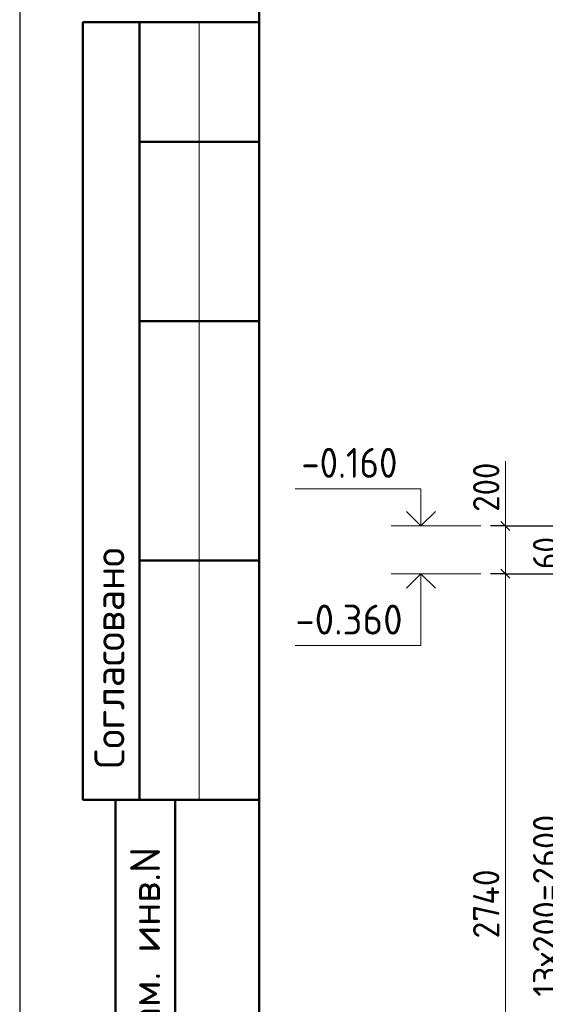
# Model space of a CAD drawing. Header units: millimetres. Extents: x 0 to 50400, y 0 to 35640.
# Tile 2 of 15: x 0 to 5269, y 8751 to 18624. Entities that reach past the tile are written whole.
import ezdxf

# ---------------------------------------------------------------- set-up
doc = ezdxf.new("R2010")
doc.units = ezdxf.units.MM
doc.linetypes.add('______2', pattern=[324, 240, -84.00000000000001])
for name, color, linetype, lineweight in [('Standard', 7, 'Continuous', 25), ('Высотные отметки', 7, 'Continuous', 25), ('ЖБ Стена верхний уровень', 7, 'Continuous', 35), ('Размерная линия_ общее', 7, 'Continuous', 13)]:
    doc.layers.add(name, color=color, linetype=linetype, lineweight=lineweight)
doc.layers.add('Размерная выноска', color=7, linetype='Continuous')
doc.styles.add('ISOCPEUR', font='txt')

msp = doc.modelspace()

# ---------------------------------------------------------------- linework, layer by layer
at = {"layer": 'Standard', "color": 7, "linetype": 'Continuous', "lineweight": 25, "transparency": 33554687}
msp.add_line((2399.999999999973, 35040), (2400, 1269.933597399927), dxfattribs=at)
at = {"layer": 'Standard', "color": 7, "linetype": 'Continuous', "lineweight": 50, "transparency": 33554687}
for p, q in [((7.454260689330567, 18600), (-5.525180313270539e-10, 18600)), ((2400, 18600), (632.2000943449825, 18600)), ((632.2000943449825, 18600), (632.2000943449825, 10799.99999999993)), ((632.2000943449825, 18600), (632.2000943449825, 10799.99999999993)), ((1199.99999999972, 18600), (1199.99999999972, 10799.99999999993)), ((2400, 17400.00000000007), (1199.99999999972, 17400.00000000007)), ((2400, 15600), (1199.99999999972, 15600)), ((2400, 13200.00000000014), (1199.99999999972, 13200.00000000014)), ((-5.525180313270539e-10, 10799.99999999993), (7.454260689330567, 10799.99999999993)), ((632.2000943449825, 10799.99999999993), (2400, 10799.99999999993)), ((959.9999999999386, 600), (959.9999999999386, 10799.99999999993)), ((959.9999999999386, 600), (959.9999999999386, 10799.99999999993)), ((1559.9999999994, 600), (1559.9999999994, 10799.99999999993))]:
    msp.add_line(p, q, dxfattribs=at)
at = {"layer": 'Standard', "color": 7, "linetype": 'Continuous', "lineweight": 13, "transparency": 33554687}
msp.add_line((1799.999999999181, 18600), (1799.999999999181, 10799.99999999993), dxfattribs=at)
at = {"layer": 'Standard', "color": 7, "linetype": 'Continuous', "lineweight": 25, "transparency": 33554687}
msp.add_lwpolyline([(-1.364242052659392e-11, 0), (50400, 0), (50400, 35640), (-1.364242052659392e-11, 35640), (-1.364242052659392e-11, 0)], close=True, dxfattribs=at)
at = {"layer": 'Standard', "color": 7, "linetype": 'Continuous', "lineweight": 50, "transparency": 33554687}
msp.add_lwpolyline([(2399.999999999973, 35040), (49800, 35040), (49800, 600), (2400, 600), (2399.999999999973, 35040)], close=True, dxfattribs=at)
at = {"layer": 'Высотные отметки', "color": 7, "linetype": 'Continuous', "lineweight": 35, "transparency": 33554687}
for p, q in [((4022.84912109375, 13548.59619140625), (3877.4560546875, 13693.99658203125)), ((4022.84912109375, 13548.59619140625), (3877.4560546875, 13693.99658203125)), ((4022.84912109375, 13548.59619140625), (4168.2568359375, 13693.99658203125)), ((4022.84912109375, 13548.59619140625), (4168.2568359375, 13693.99658203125)), ((4022.84912109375, 13068.59619140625), (3877.4560546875, 12923.1884765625)), ((4022.84912109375, 13068.59619140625), (3877.4560546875, 12923.1884765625)), ((4022.84912109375, 13068.59619140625), (4168.2568359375, 12923.1884765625)), ((4022.84912109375, 13068.59619140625), (4168.2568359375, 12923.1884765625))]:
    msp.add_line(p, q, dxfattribs=at)
at = {"layer": 'Высотные отметки', "color": 7, "linetype": 'Continuous', "lineweight": 13, "transparency": 33554687}
for p, q in [((4622.84912109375, 13548.59619140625), (3722.8564453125, 13548.59619140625)), ((4622.84912109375, 13548.59619140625), (3722.8564453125, 13548.59619140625)), ((4622.84912109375, 13068.59619140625), (3722.8564453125, 13068.59619140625)), ((4622.84912109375, 13068.59619140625), (3722.8564453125, 13068.59619140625))]:
    msp.add_line(p, q, dxfattribs=at)
for points in [[(4022.84912109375, 13548.59619140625), (4022.84912109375, 13920.69580078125), (2762.8564453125, 13920.69580078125)], [(4022.84912109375, 13548.59619140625), (4022.84912109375, 13920.69580078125), (2762.8564453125, 13920.69580078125)], [(4022.84912109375, 13068.59619140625), (4022.84912109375, 12348.59619140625), (2762.8564453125, 12348.59619140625)], [(4022.84912109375, 13068.59619140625), (4022.84912109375, 12348.59619140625), (2762.8564453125, 12348.59619140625)]]:
    msp.add_lwpolyline(points, dxfattribs=at)
at = {"layer": 'ЖБ Стена верхний уровень', "color": 253, "linetype": '______2', "lineweight": -3, "true_color": 0xababab, "transparency": 33554687}
msp.add_line((4937.83447265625, 13548.59619140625), (6333.046875, 13548.59619140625), dxfattribs=at)
at = {"layer": 'Размерная выноска', "color": 7, "linetype": 'Continuous', "lineweight": 13, "transparency": 33554687}
msp.add_line((4868.5986328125, 13548.59619140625), (4868.5986328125, 14196.591796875), dxfattribs=at)
at = {"layer": 'Размерная линия_ общее', "color": 7, "linetype": 'Continuous', "lineweight": 13, "transparency": 33554687}
for p, q in [((4868.5986328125, 13548.59619140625), (4868.5986328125, 13638.59619140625)), ((4868.5986328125, 13548.59619140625), (4868.5986328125, 13068.59619140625)), ((4868.5986328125, 13068.59619140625), (4868.5986328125, 6492.59765625))]:
    msp.add_line(p, q, dxfattribs=at)
at = {"layer": 'Размерная линия_ общее', "color": 7, "linetype": 'Continuous', "lineweight": -3, "transparency": 33554687}
for p, q in [((4868.5986328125, 13548.59619140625), (4718.59130859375, 13548.59619140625)), ((4868.5986328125, 13548.59619140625), (5018.5986328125, 13548.59619140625)), ((4868.5986328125, 13548.59619140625), (5901.04248046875, 13548.59619140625)), ((4868.5986328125, 13068.59619140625), (4718.59130859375, 13068.59619140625)), ((4868.5986328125, 13068.59619140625), (5018.5986328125, 13068.59619140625)), ((4868.5986328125, 13068.59619140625), (5901.04248046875, 13068.59619140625))]:
    msp.add_line(p, q, dxfattribs=at)
at = {"layer": 'Размерная линия_ общее', "color": 7, "linetype": 'Continuous', "lineweight": 25, "transparency": 33554687}
for p, q in [((4823.5986328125, 13593.59619140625), (4913.59130859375, 13503.59619140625)), ((4823.5986328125, 13113.59619140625), (4913.59130859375, 13023.59619140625))]:
    msp.add_line(p, q, dxfattribs=at)

# ---------------------------------------------------------------- texts
at = {"layer": 'Standard', "color": 7, "linetype": 'Continuous', "lineweight": 50, "transparency": 33554687, "char_height": 300, "attachment_point": 7, "rotation": 90, "style": 'ISOCPEUR'}
for s, insert, width in [('\\A1;{\\fISOCPEUR|i0|b0;\\H300.000000;\\W1.000000;\\C7;Согласовано}\\P', (1050.000000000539, 11113.75148956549), 2486.250000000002), ('\\A1;{\\fISOCPEUR|i0|b0;\\H300.000000;\\W1.000000;\\C7;Взам. инв.N}\\P', (1407.544338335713, 8083.055718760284), 2290.918367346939)]:
    msp.add_mtext(s, dxfattribs=dict(at, insert=insert, width=width))
at = {"layer": 'Standard', "color": 7, "linetype": 'Continuous', "lineweight": 25, "transparency": 33554687, "char_height": 264.0000057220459, "attachment_point": 7, "rotation": 90.00000250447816, "style": 'ISOCPEUR'}
for s, insert, width in [('\\W0.87;60', (5409.0380859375, 13113.59619140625), 484.7085571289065), ('\\W0.95;13х200=2600', (5409.0380859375, 8827.80029296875), 2103.743324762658)]:
    msp.add_mtext(s, dxfattribs=dict(at, insert=insert, width=width))
at = {"layer": 'Высотные отметки', "color": 7, "linetype": 'Continuous', "lineweight": 25, "transparency": 33554687, "char_height": 300, "attachment_point": 7, "style": 'ISOCPEUR'}
for s, insert, width in [('\\W0.90;-0.160', (2822.84912109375, 14030.68359375), 1214.126586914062), ('\\W0.95;-0.360', (2762.8564453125, 12458.5986328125), 1281.437072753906)]:
    msp.add_mtext(s, dxfattribs=dict(at, insert=insert, width=width))
at = {"layer": 'Размерная линия_ общее', "color": 7, "linetype": 'Continuous', "lineweight": 25, "transparency": 33554687, "char_height": 264.0000057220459, "attachment_point": 7, "rotation": 90.00000250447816, "style": 'ISOCPEUR'}
for s, insert, width in [('\\W0.91;200', (4808.59130859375, 13689.5947265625), 674.3771229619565), ('\\W0.93;2740', (4808.59130859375, 9410.9912109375), 888.4551411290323)]:
    msp.add_mtext(s, dxfattribs=dict(at, insert=insert, width=width))

doc.saveas('drawing.dxf')
